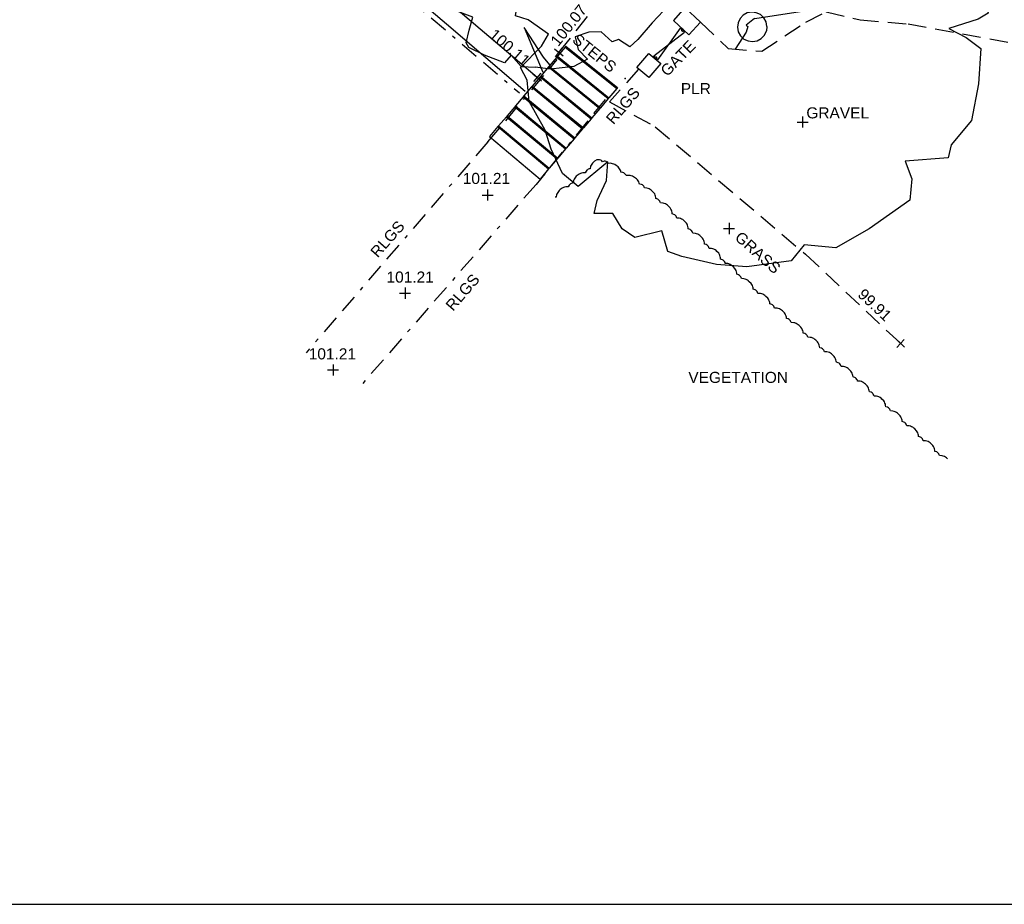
# Model space of a CAD drawing. Extents: x 635157 to 635442, y 694407 to 694910.
# Tile 5 of 105: x 635263 to 635289, y 694423 to 694447. Entities that reach past the tile are written whole.
import ezdxf

# ---------------------------------------------------------------- set-up
doc = ezdxf.new("R2010")
doc.units = 0
doc.header["$MEASUREMENT"] = 0
doc.linetypes.add('BORDER', pattern=[1.75, 0.5, -0.25, 0.5, -0.25, 0, -0.25])
doc.linetypes.add('DASHED', pattern=[0.75, 0.5, -0.25])
doc.layers.get('0').update_dxf_attribs({"color": 12, "linetype": 'CONTINUOUS'})
for name, color, linetype in [('APEX TITLE BLOCK', 86, 'CONTINUOUS'), ('CHANGE_OF_SURFACE', 7, 'DASHED'), ('CHANGE_OF_SURFACE_LVL', 7, 'CONTINUOUS'), ('CONTOURS_INDEX', 4, 'CONTINUOUS'), ('CONTOURS_MINOR', 132, 'CONTINUOUS'), ('GATE', 7, 'CONTINUOUS'), ('GATE_TXT', 7, 'CONTINUOUS'), ('LAYOUTS', 9, 'CONTINUOUS'), ('PILLAR', 12, 'CONTINUOUS'), ('PILLAR_RMK', 12, 'CONTINUOUS'), ('RAILINGS', 7, 'BORDER'), ('RAILINGS_TXT', 7, 'CONTINUOUS'), ('SPOT_HEIGHTS', 92, 'CONTINUOUS'), ('SPOT_HEIGHTS_LVL', 92, 'CONTINUOUS'), ('STEPS', 7, 'CONTINUOUS'), ('STEPS_FTR', 7, 'CONTINUOUS'), ('TEXT', 7, 'CONTINUOUS'), ('TEXT_TXT', 7, 'CONTINUOUS'), ('TREE', 92, 'CONTINUOUS'), ('VEGETATION', 92, 'CONTINUOUS'), ('VEGETATION_TXT', 92, 'CONTINUOUS'), ('WALL', 12, 'CONTINUOUS'), ('WALL_LVL', 12, 'CONTINUOUS')]:
    doc.layers.add(name, color=color, linetype=linetype)
doc.styles.add('Arial', font='arial.ttf')

# ---------------------------------------------------------------- blocks, each defined once
blk = doc.blocks.new('TitleBlock')
at = {"layer": 'APEX TITLE BLOCK', "color": 114, "true_color": 0x0fa54c}
blk.add_line((0, 0), (801, 0), dxfattribs=at)
blk = doc.blocks.new('GATE')
at = {"color": 0, "linetype": 'ByBlock', "flags": 128}
for points in [[(-0.450902, 0), (-0.451904, 0.007014), (-0.455912, 0.014028), (-0.460922, 0.019038), (-0.467936, 0.023046), (-0.475952, 0.024048), (-0.482966, 0.023046), (-0.48998, 0.019038), (-0.49499, 0.014028), (-0.498998, 0.007014), (-0.5, 0), (-0.498998, -0.007014), (-0.49499, -0.014028), (-0.48998, -0.019038), (-0.482966, -0.023046), (-0.475952, -0.024048), (-0.467936, -0.023046), (-0.460922, -0.019038), (-0.455912, -0.014028), (-0.451904, -0.007014)], [(-0.475952, 0.024048), (-0.475952, 0.078156), (0.475952, -0.078156), (0.475952, -0.024048)], [(-0.475952, -0.024048), (-0.475952, -0.078156), (0.475952, 0.078156), (0.475952, 0.024048)], [(-0.450902, 0), (-0.451904, -0.007014)], [(0.5, 0), (0.498998, 0.007014), (0.49499, 0.014028), (0.48998, 0.019038), (0.482966, 0.023046), (0.475952, 0.024048), (0.467936, 0.023046), (0.460922, 0.019038), (0.455912, 0.014028), (0.451904, 0.007014), (0.450902, 0), (0.451904, -0.007014), (0.455912, -0.014028), (0.460922, -0.019038), (0.467936, -0.023046), (0.475952, -0.024048), (0.482966, -0.023046), (0.48998, -0.019038), (0.49499, -0.014028), (0.498998, -0.007014)], [(0.5, 0), (0.498998, -0.007014)]]:
    blk.add_lwpolyline(points, dxfattribs=at)
blk = doc.blocks.new('SPOT')
at = {"color": 0, "linetype": 'ByBlock', "flags": 128}
for points in [[(-0.5, 0), (0.5, 0)], [(0, 0.5), (0, -0.5)]]:
    blk.add_lwpolyline(points, dxfattribs=at)
blk = doc.blocks.new('CIRCL')
at = {"color": 0, "linetype": 'ByBlock', "flags": 128}
for points in [[(0.5, 0), (0.475, 0.154), (0.404, 0.293), (0.293, 0.404), (0.154, 0.475), (0, 0.5), (-0.154, 0.475), (-0.293, 0.404), (-0.404, 0.293), (-0.475, 0.154), (-0.5, 0), (-0.475, -0.154), (-0.404, -0.293), (-0.293, -0.404), (-0.154, -0.475), (0, -0.5), (0.154, -0.475), (0.293, -0.404), (0.404, -0.293), (0.475, -0.154)], [(0.5, 0), (0.475, -0.154)]]:
    blk.add_lwpolyline(points, dxfattribs=at)
blk = doc.blocks.new('TREE_1')
at = {"color": 0, "linetype": 'ByBlock', "flags": 128}
for points in [[(-0.189325, 0.457704), (-0.140987, 0.443605), (-0.135952, 0.477845), (-0.064451, 0.491944), (-0.006042, 0.5), (0.011078, 0.490937), (0.025176, 0.449648), (0.038268, 0.405337), (0.110775, 0.42145), (0.190332, 0.451662), (0.289023, 0.406344), (0.331319, 0.368077), (0.339376, 0.308661), (0.327291, 0.238167), (0.388721, 0.28147), (0.400806, 0.286506), (0.43001, 0.240181), (0.449144, 0.20292), (0.461229, 0.162638), (0.479355, 0.113293), (0.484391, 0.064955), (0.492447, 0.013595), (0.471299, 0.001511), (0.409869, -0.015609), (0.445116, -0.03575), (0.475327, -0.059919), (0.468278, -0.133434), (0.451158, -0.208963), (0.406848, -0.258308), (0.399799, -0.285498), (0.310171, -0.289527), (0.323263, -0.326788), (0.317221, -0.371098), (0.230614, -0.428499), (0.160121, -0.46576), (0.094663, -0.457704), (0.066465, -0.48993), (-0.026183, -0.5), (-0.089627, -0.492951), (-0.161128, -0.473817), (-0.190332, -0.462739), (-0.20141, -0.419436), (-0.257805, -0.431521), (-0.283988, -0.412387), (-0.302115, -0.380161), (-0.34139, -0.379154), (-0.33434, -0.351964), (-0.313192, -0.310675), (-0.309164, -0.272407), (-0.372608, -0.321752), (-0.404834, -0.293555), (-0.426989, -0.242195), (-0.438066, -0.201913), (-0.469285, -0.14149), (-0.472306, -0.09718), (-0.485398, -0.06999), (-0.440081, -0.026687), (-0.424975, -0.002518), (-0.466264, 0.028701), (-0.492447, 0.037764), (-0.482377, 0.093152), (-0.472306, 0.16566), (-0.463243, 0.201913), (-0.416918, 0.201913), (-0.403827, 0.22004), (-0.353474, 0.211984), (-0.319235, 0.235146), (-0.289023, 0.273414), (-0.320242, 0.304632), (-0.365559, 0.314703), (-0.339376, 0.361027), (-0.277946, 0.41138), (-0.230614, 0.433535)], [(-0.189325, 0.457704), (-0.230614, 0.433535)]]:
    blk.add_lwpolyline(points, dxfattribs=at)

msp = doc.modelspace()

# ---------------------------------------------------------------- linework, layer by layer
at = {"layer": 'CHANGE_OF_SURFACE'}
for points in [[(635277.185, 694446.336, 100.072), (635278.632, 694448.148, 100.039), (635280.551, 694450.417, 100.039), (635279.479, 694451.251, 100.063), (635278.779, 694451.714, 100.068), (635277.337, 694452.376, 100.087), (635276.593, 694452.687, 100.102)], [(635281.021, 694447.16, 100.021), (635281.774, 694446.442, 100.006), (635282.69, 694446.368, 99.977), (635283.876, 694447.158, 99.997), (635284.428, 694447.44, 100), (635285.354, 694447.216, 99.946), (635286.649, 694447.109, 99.941), (635290.415, 694446.417, 99.92)], [(635278.56, 694444.994, 100.005), (635279.8, 694444.322, 99.895), (635283.872, 694440.868, 99.881), (635286.445, 694438.452, 99.911)]]:
    msp.add_polyline3d(points, dxfattribs=at)
at = {"layer": 'CONTOURS_INDEX'}
msp.add_polyline3d([(635284.422, 694447.437, 100), (635283.84, 694447.457, 100), (635282.497, 694447.243, 100), (635282.486, 694447.256, 100), (635282.261, 694447.072, 100), (635282.306, 694447.041, 100), (635282.265, 694446.885, 100), (635281.964, 694446.427, 100)], dxfattribs=at)
at = {"layer": 'CONTOURS_MINOR'}
for points in [[(635276.944, 694445.996, 100.25), (635276.77, 694446.207, 100.25), (635276.248, 694447.014, 100.25), (635276.752, 694445.805, 100.25)], [(635276.675, 694445.673, 100.5), (635276.685, 694445.665, 100.5)]]:
    msp.add_polyline3d(points, dxfattribs=at)
at = {"layer": 'LAYOUTS', "linetype": 'ByBlock'}
msp.add_lwpolyline([(635238.208, 694423.253), (635398.408, 694423.253), (635398.408, 694517.853), (635238.208, 694517.853)], close=True, dxfattribs=at)
msp.add_lwpolyline([(635238.208, 694423.253), (635398.408, 694423.253), (635398.408, 694517.853), (635238.208, 694517.853)], close=True, dxfattribs=at)
at = {"layer": 'PILLAR'}
for points in [[(635280.291, 694447.204, 100.014), (635280.712, 694446.814, 100.016), (635281.021, 694447.16, 100.021), (635280.6, 694447.552, 100.018)], [(635279.947, 694446.04, 100.081), (635279.624, 694445.654, 100.078), (635279.301, 694445.924, 100.008), (635279.624, 694446.31, 100.011)]]:
    msp.add_polyline3d(points, close=True, dxfattribs=at)
at = {"layer": 'RAILINGS'}
for points in [[(635259.051, 694459.726, 100.346), (635276.119, 694445.243, 100.235)], [(635275.261, 694443.913, 101.217), (635277.141, 694446.143, 100.188)], [(635279.347, 694445.886, 100.018), (635278.56, 694444.994, 100.005)], [(635278.445, 694445.065, 100.203), (635276.568, 694442.761, 101.206)], [(635275.261, 694443.913, 101.217), (635270.335, 694438.197, 101.209)], [(635276.568, 694442.761, 101.206), (635271.789, 694437.275, 101.206)]]:
    msp.add_polyline3d(points, dxfattribs=at)
at = {"layer": 'SPOT_HEIGHTS'}
for p in [(635275.256, 694442.471, 101.206), (635273.019, 694439.814, 101.206), (635271.066, 694437.733, 101.208)]:
    msp.add_point(p, dxfattribs=at)
at = {"layer": 'STEPS'}
for points in [[(635277.378, 694446.505, 100.03), (635277.358, 694446.482, 100.148), (635277.15, 694446.235, 100.148), (635277.13, 694446.212, 100.266), (635276.922, 694445.965, 100.266), (635276.902, 694445.942, 100.384), (635276.694, 694445.696, 100.384), (635276.675, 694445.673, 100.502), (635276.466, 694445.426, 100.502), (635276.447, 694445.403, 100.621), (635276.238, 694445.156, 100.621), (635276.219, 694445.133, 100.739), (635276.01, 694444.887, 100.739), (635275.991, 694444.864, 100.857), (635275.782, 694444.617, 100.857), (635275.763, 694444.594, 100.975), (635275.554, 694444.347, 100.975), (635275.535, 694444.325, 101.093), (635275.307, 694444.055, 101.093), (635275.307, 694444.055, 101.211)], [(635277.358, 694446.482, 100.148), (635278.755, 694445.359, 100.123)], [(635277.378, 694446.505, 100.03), (635278.774, 694445.382, 100.003)], [(635277.13, 694446.212, 100.266), (635278.524, 694445.087, 100.242)], [(635277.15, 694446.235, 100.148), (635278.543, 694445.109, 100.123)], [(635276.902, 694445.942, 100.384), (635278.293, 694444.814, 100.362)], [(635276.922, 694445.965, 100.266), (635278.312, 694444.837, 100.242)], [(635276.675, 694445.673, 100.502), (635278.062, 694444.541, 100.482)], [(635276.694, 694445.696, 100.384), (635278.081, 694444.564, 100.362)], [(635276.466, 694445.426, 100.502), (635277.85, 694444.291, 100.482)], [(635276.238, 694445.156, 100.621), (635277.619, 694444.019, 100.602)], [(635276.447, 694445.403, 100.621), (635277.831, 694444.269, 100.602)], [(635278.774, 694445.382, 100.003), (635278.755, 694445.359, 100.123), (635278.543, 694445.109, 100.123), (635278.524, 694445.087, 100.242), (635278.312, 694444.837, 100.242), (635278.293, 694444.814, 100.362), (635278.081, 694444.564, 100.362), (635278.062, 694444.541, 100.482), (635277.85, 694444.291, 100.482), (635277.831, 694444.269, 100.602), (635277.619, 694444.019, 100.602), (635277.599, 694443.996, 100.721), (635277.388, 694443.746, 100.721), (635277.368, 694443.723, 100.841), (635277.157, 694443.474, 100.841), (635277.137, 694443.451, 100.961), (635276.925, 694443.201, 100.961), (635276.906, 694443.178, 101.08), (635276.675, 694442.905, 101.08), (635276.675, 694442.905, 101.2)], [(635276.01, 694444.887, 100.739), (635277.388, 694443.746, 100.721)], [(635276.219, 694445.133, 100.739), (635277.599, 694443.996, 100.721)], [(635275.782, 694444.617, 100.857), (635277.157, 694443.474, 100.841)], [(635275.991, 694444.864, 100.857), (635277.368, 694443.723, 100.841)], [(635275.554, 694444.347, 100.975), (635276.925, 694443.201, 100.961)], [(635275.763, 694444.594, 100.975), (635277.137, 694443.451, 100.961)], [(635275.535, 694444.325, 101.093), (635276.906, 694443.178, 101.08)], [(635275.307, 694444.055, 101.093), (635276.675, 694442.905, 101.08)], [(635275.307, 694444.055, 101.211), (635276.675, 694442.905, 101.2)]]:
    msp.add_polyline3d(points, dxfattribs=at)
msp.add_point((635278.986, 694445.632, 100.003), dxfattribs=at)
at = {"layer": 'VEGETATION'}
msp.add_polyline3d([(635287.718, 694435.328, 100.119), (635287.718, 694435.328, 100.119), (635287.692, 694435.351, 100.119), (635287.665, 694435.371, 100.115), (635287.635, 694435.387, 100.114), (635287.604, 694435.399, 100.112), (635287.571, 694435.407, 100.11), (635287.504, 694435.411, 100.108), (635287.496, 694435.436, 100.106), (635287.484, 694435.459, 100.105), (635287.467, 694435.48, 100.104), (635287.449, 694435.497, 100.102), (635287.427, 694435.511, 100.101), (635287.377, 694435.526, 100.099), (635287.374, 694435.56, 100.097), (635287.366, 694435.593, 100.096), (635287.355, 694435.625, 100.094), (635287.34, 694435.655, 100.093), (635287.321, 694435.683, 100.091), (635287.274, 694435.731, 100.087), (635287.248, 694435.754, 100.085), (635287.221, 694435.774, 100.084), (635287.191, 694435.79, 100.082), (635287.16, 694435.802, 100.08), (635287.127, 694435.811, 100.079), (635287.06, 694435.815, 100.076), (635287.052, 694435.84, 100.075), (635287.04, 694435.863, 100.073), (635287.024, 694435.883, 100.072), (635287.005, 694435.9, 100.071), (635286.983, 694435.915, 100.069), (635286.933, 694435.93, 100.067), (635286.931, 694435.964, 100.066), (635286.923, 694435.996, 100.064), (635286.911, 694436.028, 100.063), (635286.896, 694436.058, 100.061), (635286.878, 694436.087, 100.059), (635286.83, 694436.135, 100.056), (635286.805, 694436.158, 100.054), (635286.777, 694436.178, 100.052), (635286.747, 694436.194, 100.05), (635286.716, 694436.206, 100.049), (635286.683, 694436.214, 100.047), (635286.616, 694436.218, 100.044), (635286.608, 694436.243, 100.043), (635286.596, 694436.267, 100.042), (635286.58, 694436.287, 100.04), (635286.561, 694436.304, 100.039), (635286.539, 694436.318, 100.038), (635286.489, 694436.334, 100.035), (635286.487, 694436.368, 100.034), (635286.479, 694436.4, 100.032), (635286.467, 694436.432, 100.031), (635286.452, 694436.462, 100.029), (635286.434, 694436.49, 100.027), (635286.386, 694436.539, 100.024), (635286.361, 694436.562, 100.022), (635286.333, 694436.582, 100.02), (635286.303, 694436.598, 100.018), (635286.272, 694436.61, 100.017), (635286.239, 694436.618, 100.015), (635286.172, 694436.622, 100.012), (635286.164, 694436.647, 100.011), (635286.152, 694436.67, 100.01), (635286.136, 694436.691, 100.009), (635286.117, 694436.708, 100.007), (635286.095, 694436.722, 100.006), (635286.045, 694436.737, 100.003), (635286.043, 694436.771, 100.002), (635286.035, 694436.804, 100.001), (635286.024, 694436.836, 99.999), (635286.009, 694436.866, 99.997), (635285.99, 694436.894, 99.996), (635285.942, 694436.942, 99.992), (635285.917, 694436.965, 99.99), (635285.89, 694436.985, 99.988), (635285.859, 694437.001, 99.987), (635285.828, 694437.013, 99.985), (635285.795, 694437.022, 99.983), (635285.728, 694437.026, 99.981), (635285.72, 694437.051, 99.979), (635285.708, 694437.074, 99.978), (635285.692, 694437.095, 99.977), (635285.673, 694437.111, 99.975), (635285.651, 694437.126, 99.974), (635285.601, 694437.141, 99.972), (635285.599, 694437.175, 99.97), (635285.591, 694437.207, 99.969), (635285.58, 694437.24, 99.967), (635285.565, 694437.269, 99.966), (635285.546, 694437.298, 99.964), (635285.498, 694437.346, 99.96), (635285.473, 694437.369, 99.958), (635285.446, 694437.389, 99.957), (635285.416, 694437.405, 99.955), (635285.384, 694437.417, 99.953), (635285.351, 694437.425, 99.952), (635285.284, 694437.429, 99.949), (635285.277, 694437.455, 99.948), (635285.264, 694437.478, 99.946), (635285.248, 694437.498, 99.945), (635285.229, 694437.515, 99.944), (635285.208, 694437.529, 99.942), (635285.182, 694437.537, 99.941), (635285.158, 694437.544, 99.941), (635285.155, 694437.578, 99.941), (635285.146, 694437.61, 99.941), (635285.134, 694437.642, 99.941), (635285.119, 694437.672, 99.941), (635285.1, 694437.7, 99.941), (635285.051, 694437.747, 99.941), (635285.025, 694437.77, 99.941), (635284.998, 694437.789, 99.94), (635284.968, 694437.805, 99.94), (635284.936, 694437.816, 99.94), (635284.903, 694437.824, 99.94), (635284.836, 694437.827, 99.94), (635284.828, 694437.852, 99.94), (635284.815, 694437.875, 99.94), (635284.798, 694437.895, 99.94), (635284.78, 694437.912, 99.94), (635284.757, 694437.926, 99.94), (635284.707, 694437.94, 99.94), (635284.704, 694437.974, 99.94), (635284.696, 694438.006, 99.94), (635284.684, 694438.038, 99.94), (635284.668, 694438.068, 99.94), (635284.649, 694438.096, 99.94), (635284.6, 694438.143, 99.94), (635284.575, 694438.166, 99.939), (635284.547, 694438.185, 99.939), (635284.517, 694438.201, 99.939), (635284.485, 694438.212, 99.939), (635284.452, 694438.22, 99.939), (635284.385, 694438.223, 99.939), (635284.377, 694438.248, 99.939), (635284.364, 694438.271, 99.939), (635284.348, 694438.291, 99.939), (635284.329, 694438.308, 99.939), (635284.307, 694438.322, 99.939), (635284.256, 694438.336, 99.939), (635284.253, 694438.37, 99.939), (635284.245, 694438.402, 99.939), (635284.233, 694438.434, 99.939), (635284.218, 694438.464, 99.939), (635284.198, 694438.492, 99.939), (635284.15, 694438.539, 99.938), (635284.124, 694438.562, 99.938), (635284.096, 694438.581, 99.938), (635284.066, 694438.597, 99.938), (635284.035, 694438.608, 99.938), (635284.001, 694438.616, 99.938), (635283.935, 694438.619, 99.938), (635283.926, 694438.644, 99.938), (635283.914, 694438.667, 99.938), (635283.897, 694438.687, 99.938), (635283.878, 694438.704, 99.938), (635283.856, 694438.718, 99.938), (635283.806, 694438.732, 99.938), (635283.803, 694438.766, 99.938), (635283.794, 694438.798, 99.938), (635283.782, 694438.83, 99.938), (635283.767, 694438.86, 99.938), (635283.748, 694438.888, 99.937), (635283.699, 694438.935, 99.937), (635283.673, 694438.958, 99.937), (635283.646, 694438.977, 99.937), (635283.615, 694438.993, 99.937), (635283.584, 694439.005, 99.937), (635283.551, 694439.012, 99.937), (635283.484, 694439.015, 99.937), (635283.475, 694439.04, 99.937), (635283.463, 694439.063, 99.937), (635283.446, 694439.083, 99.937), (635283.427, 694439.1, 99.937), (635283.405, 694439.114, 99.937), (635283.355, 694439.128, 99.937), (635283.352, 694439.162, 99.937), (635283.343, 694439.194, 99.937), (635283.332, 694439.226, 99.936), (635283.316, 694439.256, 99.936), (635283.297, 694439.284, 99.936), (635283.248, 694439.331, 99.936), (635283.223, 694439.354, 99.936), (635283.195, 694439.374, 99.936), (635283.165, 694439.389, 99.936), (635283.133, 694439.401, 99.936), (635283.1, 694439.408, 99.936), (635283.033, 694439.411, 99.936), (635283.025, 694439.436, 99.936), (635283.012, 694439.459, 99.936), (635282.996, 694439.479, 99.936), (635282.977, 694439.496, 99.936), (635282.954, 694439.51, 99.936), (635282.904, 694439.524, 99.936), (635282.901, 694439.558, 99.936), (635282.893, 694439.59, 99.935), (635282.881, 694439.622, 99.935), (635282.865, 694439.652, 99.935), (635282.846, 694439.68, 99.935), (635282.798, 694439.727, 99.935), (635282.772, 694439.75, 99.935), (635282.744, 694439.77, 99.935), (635282.714, 694439.785, 99.935), (635282.683, 694439.797, 99.935), (635282.649, 694439.804, 99.935), (635282.582, 694439.807, 99.935), (635282.574, 694439.832, 99.935), (635282.561, 694439.855, 99.935), (635282.545, 694439.875, 99.935), (635282.526, 694439.892, 99.935), (635282.504, 694439.906, 99.935), (635282.453, 694439.92, 99.934), (635282.45, 694439.954, 99.934), (635282.442, 694439.986, 99.934), (635282.43, 694440.018, 99.934), (635282.415, 694440.048, 99.934), (635282.395, 694440.076, 99.934), (635282.347, 694440.124, 99.934), (635282.329, 694440.14, 99.934), (635282.322, 694440.145, 99.934), (635282.295, 694440.166, 99.934), (635282.265, 694440.182, 99.934), (635282.234, 694440.195, 99.934), (635282.201, 694440.203, 99.934), (635282.135, 694440.208, 99.934), (635282.127, 694440.234, 99.934), (635282.115, 694440.257, 99.934), (635282.099, 694440.278, 99.934), (635282.081, 694440.295, 99.934), (635282.059, 694440.309, 99.934), (635282.009, 694440.326, 99.934), (635282.007, 694440.359, 99.934), (635282, 694440.392, 99.933), (635281.989, 694440.424, 99.933), (635281.974, 694440.454, 99.933), (635281.956, 694440.483, 99.933), (635281.909, 694440.532, 99.933), (635281.884, 694440.555, 99.933), (635281.857, 694440.575, 99.933), (635281.827, 694440.592, 99.933), (635281.796, 694440.604, 99.933), (635281.763, 694440.613, 99.933), (635281.696, 694440.618, 99.933), (635281.689, 694440.643, 99.933), (635281.677, 694440.667, 99.933), (635281.661, 694440.687, 99.933), (635281.642, 694440.705, 99.933), (635281.621, 694440.719, 99.933), (635281.571, 694440.735, 99.933), (635281.569, 694440.769, 99.933), (635281.561, 694440.802, 99.933), (635281.551, 694440.834, 99.933), (635281.536, 694440.864, 99.933), (635281.518, 694440.893, 99.933), (635281.471, 694440.942, 99.933), (635281.446, 694440.965, 99.932), (635281.419, 694440.985, 99.932), (635281.389, 694441.002, 99.932), (635281.358, 694441.014, 99.932), (635281.325, 694441.023, 99.932), (635281.258, 694441.028, 99.932), (635281.25, 694441.053, 99.932), (635281.238, 694441.076, 99.932), (635281.222, 694441.097, 99.932), (635281.204, 694441.114, 99.932), (635281.182, 694441.129, 99.932), (635281.133, 694441.145, 99.932), (635281.131, 694441.179, 99.932), (635281.123, 694441.211, 99.932), (635281.112, 694441.244, 99.932), (635281.098, 694441.274, 99.932), (635281.079, 694441.302, 99.932), (635281.032, 694441.351, 99.932), (635281.007, 694441.375, 99.932), (635280.98, 694441.395, 99.932), (635280.95, 694441.411, 99.932), (635280.919, 694441.424, 99.932), (635280.886, 694441.432, 99.932), (635280.82, 694441.437, 99.931), (635280.812, 694441.463, 99.931), (635280.8, 694441.486, 99.931), (635280.784, 694441.507, 99.931), (635280.766, 694441.524, 99.931), (635280.744, 694441.538, 99.931), (635280.694, 694441.555, 99.931), (635280.692, 694441.588, 99.931), (635280.685, 694441.621, 99.931), (635280.674, 694441.653, 99.931), (635280.659, 694441.683, 99.931), (635280.641, 694441.712, 99.931), (635280.594, 694441.761, 99.931), (635280.569, 694441.784, 99.931), (635280.542, 694441.805, 99.931), (635280.512, 694441.821, 99.931), (635280.481, 694441.834, 99.931), (635280.448, 694441.842, 99.931), (635280.381, 694441.847, 99.931), (635280.374, 694441.872, 99.931), (635280.362, 694441.896, 99.931), (635280.346, 694441.916, 99.931), (635280.327, 694441.934, 99.931), (635280.306, 694441.948, 99.931), (635280.256, 694441.964, 99.93), (635280.254, 694441.998, 99.93), (635280.246, 694442.031, 99.93), (635280.236, 694442.063, 99.93), (635280.221, 694442.093, 99.93), (635280.203, 694442.122, 99.93), (635280.156, 694442.171, 99.93), (635280.131, 694442.194, 99.93), (635280.104, 694442.214, 99.93), (635280.074, 694442.231, 99.93), (635280.043, 694442.243, 99.93), (635280.01, 694442.252, 99.93), (635279.943, 694442.257, 99.93), (635279.935, 694442.282, 99.93), (635279.923, 694442.305, 99.93), (635279.907, 694442.326, 99.93), (635279.889, 694442.343, 99.93), (635279.867, 694442.358, 99.93), (635279.818, 694442.374, 99.93), (635279.816, 694442.408, 99.93), (635279.808, 694442.44, 99.93), (635279.797, 694442.473, 99.93), (635279.783, 694442.503, 99.93), (635279.764, 694442.531, 99.929), (635279.717, 694442.58, 99.929), (635279.692, 694442.604, 99.929), (635279.665, 694442.624, 99.929), (635279.635, 694442.64, 99.929), (635279.604, 694442.653, 99.929), (635279.571, 694442.662, 99.929), (635279.505, 694442.667, 99.929), (635279.497, 694442.692, 99.929), (635279.485, 694442.715, 99.929), (635279.474, 694442.728, 99.929), (635279.469, 694442.733, 99.929), (635279.449, 694442.747, 99.93), (635279.425, 694442.757, 99.93), (635279.373, 694442.765, 99.931), (635279.365, 694442.798, 99.932), (635279.352, 694442.828, 99.932), (635279.336, 694442.858, 99.933), (635279.316, 694442.885, 99.934), (635279.293, 694442.91, 99.934), (635279.238, 694442.95, 99.936), (635279.21, 694442.969, 99.937), (635279.18, 694442.984, 99.937), (635279.147, 694442.995, 99.938), (635279.115, 694443.002, 99.939), (635279.081, 694443.005, 99.939), (635279.014, 694442.998, 99.94), (635279.002, 694443.022, 99.941), (635278.986, 694443.042, 99.941), (635278.967, 694443.06, 99.942), (635278.946, 694443.074, 99.942), (635278.922, 694443.084, 99.943), (635278.87, 694443.092, 99.944), (635278.862, 694443.125, 99.944), (635278.849, 694443.155, 99.945), (635278.833, 694443.185, 99.946), (635278.813, 694443.212, 99.946), (635278.79, 694443.237, 99.947), (635278.735, 694443.277, 99.948), (635278.707, 694443.296, 99.949), (635278.676, 694443.311, 99.95), (635278.644, 694443.322, 99.951), (635278.611, 694443.329, 99.951), (635278.577, 694443.332, 99.952), (635278.511, 694443.325, 99.953), (635278.499, 694443.348, 99.954), (635278.484, 694443.367, 99.954), (635278.464, 694443.381, 99.955), (635278.441, 694443.389, 99.955), (635278.416, 694443.391, 99.956), (635278.371, 694443.375, 99.957), (635278.349, 694443.398, 99.957), (635278.34, 694443.405, 99.957), (635278.321, 694443.415, 99.957), (635278.288, 694443.426, 99.959), (635278.253, 694443.428, 99.961), (635278.215, 694443.423, 99.963), (635278.148, 694443.386, 99.967), (635278.121, 694443.363, 99.97), (635278.097, 694443.339, 99.972), (635278.077, 694443.312, 99.974), (635278.061, 694443.283, 99.976), (635278.048, 694443.251, 99.978), (635278.035, 694443.185, 99.981), (635278.009, 694443.181, 99.982), (635277.984, 694443.172, 99.984), (635277.962, 694443.159, 99.986), (635277.942, 694443.143, 99.987), (635277.925, 694443.123, 99.989), (635277.903, 694443.076, 99.992), (635277.869, 694443.078, 99.993), (635277.836, 694443.074, 99.995), (635277.802, 694443.068, 99.997), (635277.771, 694443.057, 99.999), (635277.74, 694443.042, 100.001), (635277.685, 694443.002, 100.005), (635277.659, 694442.98, 100.007), (635277.636, 694442.956, 100.01), (635277.616, 694442.928, 100.012), (635277.599, 694442.899, 100.014), (635277.587, 694442.867, 100.016), (635277.573, 694442.802, 100.019), (635277.547, 694442.797, 100.02), (635277.523, 694442.788, 100.022), (635277.5, 694442.775, 100.023), (635277.481, 694442.759, 100.025), (635277.464, 694442.739, 100.027), (635277.441, 694442.692, 100.03), (635277.407, 694442.694, 100.031), (635277.374, 694442.691, 100.033), (635277.341, 694442.684, 100.035), (635277.309, 694442.674, 100.037), (635277.278, 694442.659, 100.039), (635277.224, 694442.618, 100.043), (635277.198, 694442.596, 100.045), (635277.174, 694442.572, 100.047), (635277.154, 694442.545, 100.05), (635277.138, 694442.516, 100.052), (635277.125, 694442.484, 100.053), (635277.112, 694442.418, 100.057), (635277.086, 694442.414, 100.058), (635277.085, 694442.414, 100.058)], dxfattribs=at)
at = {"layer": 'WALL'}
for points in [[(635269.58, 694450.986, 100.233), (635274.138, 694447.107, 100.143), (635276.277, 694445.286, 100.111)], [(635274.458, 694447.483, 100.143), (635276.597, 694445.662, 100.111)]]:
    msp.add_polyline3d(points, dxfattribs=at)

# ---------------------------------------------------------------- block references
at = {"layer": 'APEX TITLE BLOCK', "color": 7, "linetype": 'ByBlock', "xscale": 0.2, "yscale": 0.2, "zscale": 0.2}
msp.add_blockref('TitleBlock', (635238.208, 694423.253), dxfattribs=at)
at = {"layer": 'CHANGE_OF_SURFACE_LVL', "xscale": 0.3, "yscale": 0.3, "zscale": 0.3}
for p, rotation in [((635277.185, 694446.336, 100.072), 51.390358), ((635286.445, 694438.452, 99.911), 316.80246)]:
    msp.add_blockref('SPOT', p, dxfattribs=dict(at, rotation=rotation))
at = {"layer": 'GATE', "xscale": 1.09804, "rotation": 46.132412}
msp.add_blockref('GATE', (635280.176, 694446.563, 100.048), dxfattribs=at)
at = {"layer": 'SPOT_HEIGHTS_LVL', "xscale": 0.3, "yscale": 0.3, "zscale": 0.3}
for p in [(635275.256, 694442.471, 101.206), (635273.019, 694439.814, 101.206), (635271.066, 694437.733, 101.208)]:
    msp.add_blockref('SPOT', p, dxfattribs=at)
at = {"layer": 'TEXT', "xscale": 0.3, "yscale": 0.3, "zscale": 0.3}
for p in [(635283.793, 694444.449, 99.947), (635281.799, 694441.565, 99.908)]:
    msp.add_blockref('SPOT', p, dxfattribs=at)
at = {"layer": 'TREE'}
for name, p, xscale, yscale, zscale, rotation in [('TREE_1', (635276.874, 694449.853, 100.277), 8, 8, 8, 147.164084), ('TREE_1', (635282.426, 694447.03, 99.998), 13, 13, 13, 1.743338), ('CIRCL', (635282.426, 694447.03, 99.998), 0.8, 0.8, 0.8, 1.743338)]:
    msp.add_blockref(name, p, dxfattribs=dict(at, xscale=xscale, yscale=yscale, zscale=zscale, rotation=rotation))
at = {"layer": 'WALL_LVL', "xscale": 0.3, "yscale": 0.3, "zscale": 0.3, "rotation": 319.5911869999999}
msp.add_blockref('SPOT', (635276.597, 694445.662, 100.111), dxfattribs=at)

# ---------------------------------------------------------------- texts
at = {"layer": 'CHANGE_OF_SURFACE_LVL', "style": 'Arial'}
for s, rotation, p in [('100.07', 51.3904, (635277.169, 694446.477)), ('99.91', 316.8025, (635285.263, 694439.746))]:
    msp.add_text(s, height=0.3, rotation=rotation, dxfattribs=at).set_placement(p)
at = {"layer": 'GATE_TXT', "style": 'Arial'}
msp.add_text('GATE', height=0.3, rotation=46.1324, dxfattribs=at).set_placement((635280.128, 694445.665))
at = {"layer": 'PILLAR_RMK', "style": 'Arial'}
msp.add_text('PLR', height=0.3, dxfattribs=at).set_placement((635280.491, 694445.207))
at = {"layer": 'RAILINGS_TXT', "style": 'Arial'}
for rotation, p in [(49.4152, (635278.664, 694444.363)), (48.6177, (635272.277, 694440.754)), (49.2445, (635274.318, 694439.307))]:
    msp.add_text('RLGS', height=0.3, rotation=rotation, dxfattribs=at).set_placement(p)
at = {"layer": 'SPOT_HEIGHTS_LVL', "style": 'Arial'}
for p in [(635274.582, 694442.772), (635272.515, 694440.1), (635270.407, 694438.019)]:
    msp.add_text('101.21', height=0.3, dxfattribs=at).set_placement(p)
at = {"layer": 'STEPS_FTR', "style": 'Arial'}
msp.add_text('STEPS', height=0.3, rotation=320.9632, dxfattribs=at).set_placement((635277.525, 694446.636))
at = {"layer": 'TEXT_TXT', "style": 'Arial'}
msp.add_text('GRAVEL', height=0.3, dxfattribs=at).set_placement((635283.893, 694444.549))
msp.add_text('GRASS', height=0.3, rotation=318.502, dxfattribs=at).set_placement((635281.93, 694441.288))
at = {"layer": 'VEGETATION_TXT', "style": 'Arial'}
msp.add_text('VEGETATION', height=0.3, dxfattribs=at).set_placement((635280.695, 694437.381))
at = {"layer": 'WALL_LVL', "style": 'Arial'}
msp.add_text('100.11', height=0.3, rotation=319.5912, dxfattribs=at).set_placement((635275.272, 694446.773))

doc.saveas('drawing.dxf')
